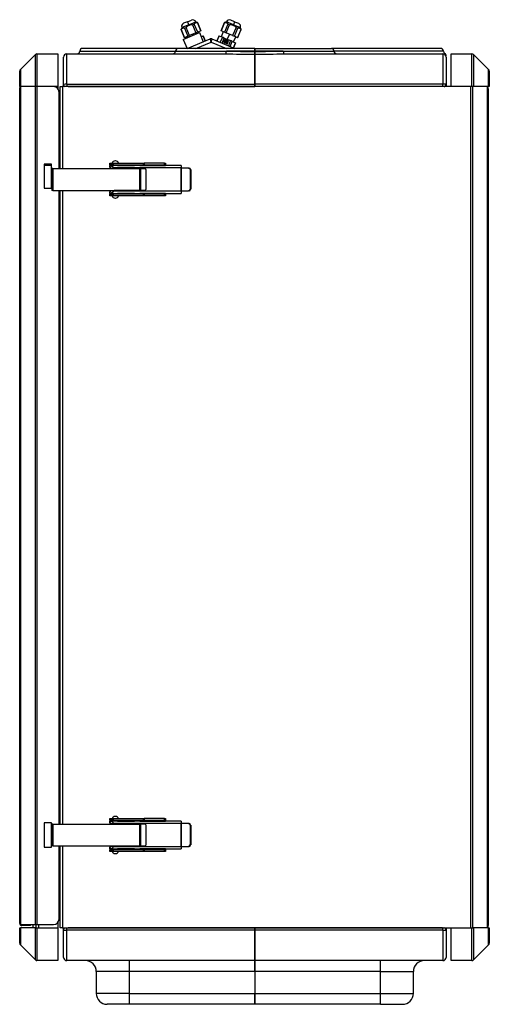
# Model space of a CAD drawing. Header units: millimetres. Extents: x 0 to 821, y 0 to 1422.
# Tile 9 of 13: x 50 to 136, y 1082 to 1262. Entities that reach past the tile are written whole.
import ezdxf

# ---------------------------------------------------------------- set-up
doc = ezdxf.new("R2010")
doc.units = ezdxf.units.MM
for name, color, linetype in [('BURTA', 7, 'Continuous'), ('Domyślne', 7, 'Continuous'), ('DRZWI_PIANKOWE1', 7, 'Continuous'), ('DŁAWIK_PG7', 7, 'Continuous'), ('KEYSTONE', 7, 'Continuous'), ('OBUDOWA', 7, 'Continuous'), ('POKRYWKA_2X', 7, 'Continuous'), ('POKRYWKA_T2', 7, 'Continuous'), ('RAMKA_DRZWI_2', 7, 'Continuous'), ('SZKIELET_CZ11_13', 7, 'Continuous'), ('SZKIELET_CZ22_13', 7, 'Continuous')]:
    doc.layers.add(name, color=color, linetype=linetype)

# ---------------------------------------------------------------- blocks, each defined once
blk = doc.blocks.new('SE1')
at = {"layer": 'BURTA', "color": 7, "linetype": 'Continuous'}
for p, q in [((55.83, 1234.75), (55.64, 1234.75)), ((55.64, 1234.75), (55.64, 1230.75)), ((55.83, 1234.75), (55.83, 1230.75)), ((55.83, 1234.75), (71.63, 1234.75)), ((66.22, 1235), (66.22, 1235.3)), ((66.3, 1235.3), (66.22, 1235.3)), ((66.22, 1235), (66.3, 1235)), ((66.25, 1235.45), (66.25, 1235.75)), ((66.25, 1235.75), (66.85, 1235.75)), ((66.25, 1235.45), (66.25, 1235.31)), ((66.85, 1235.45), (66.25, 1235.45)), ((66.25, 1235.31), (66.85, 1235.31)), ((66.25, 1235.31), (66.25, 1235.3)), ((66.25, 1235), (66.25, 1234.75)), ((79.27, 1235.3), (66.3, 1235.3)), ((66.39, 1234.86), (66.39, 1234.79)), ((67.02, 1234.79), (66.39, 1234.79)), ((66.85, 1235.75), (72.38, 1235.75)), ((66.85, 1235.75), (66.85, 1235.45)), ((66.85, 1235.45), (72.38, 1235.45)), ((66.85, 1235.45), (66.85, 1235.3)), ((66.85, 1234.79), (66.85, 1234.75)), ((79.27, 1234.86), (67.02, 1234.86)), ((67.02, 1234.79), (67.02, 1234.86)), ((67.02, 1234.79), (72.62, 1234.79)), ((67.28, 1236.15), (67.21, 1236.15)), ((67.65, 1235.3), (67.65, 1235.45)), ((67.65, 1235.31), (70.74, 1235.31)), ((67.65, 1234.75), (67.65, 1234.79)), ((70.74, 1235.37), (71.74, 1235.37)), ((70.74, 1235.37), (70.74, 1235.3)), ((70.84, 1234.79), (70.84, 1234.75)), ((71.89, 1234.75), (71.63, 1234.75)), ((71.63, 1234.75), (71.63, 1230.75)), ((71.64, 1234.75), (71.64, 1234.79)), ((71.74, 1235.3), (71.74, 1235.37)), ((71.74, 1235.31), (76.41, 1235.31)), ((71.89, 1230.75), (71.89, 1234.75)), ((72.38, 1235.75), (72.53, 1235.75)), ((72.38, 1235.45), (72.38, 1235.75)), ((72.53, 1235.45), (72.38, 1235.45)), ((76.26, 1235.75), (72.53, 1235.75)), ((72.53, 1235.75), (72.53, 1235.45)), ((72.53, 1235.45), (76.26, 1235.45)), ((76.26, 1235.75), (76.41, 1235.75)), ((76.26, 1235.45), (76.26, 1235.75)), ((76.41, 1235.45), (76.26, 1235.45)), ((76.41, 1235.75), (76.41, 1235.45)), ((76.41, 1235.31), (76.41, 1235.45)), ((76.41, 1235.3), (76.41, 1235.31)), ((79.27, 1235.3), (79.27, 1234.86)), ((79.27, 1234.85), (79.27, 1234.86)), ((79.28, 1234.85), (79.27, 1234.85)), ((79.28, 1230.65), (79.28, 1234.85)), ((79.33, 1234.85), (79.28, 1234.85)), ((79.33, 1230.65), (79.33, 1234.85)), ((80.63, 1234.85), (79.33, 1234.85)), ((80.63, 1234.85), (80.73, 1234.85)), ((72.82, 1234.59), (72.82, 1230.91)), ((80.91, 1234.55), (80.91, 1230.95)), ((81.02, 1234.55), (80.91, 1234.55)), ((81.02, 1234.55), (81.02, 1230.95)), ((55.83, 1230.75), (55.64, 1230.75)), ((55.83, 1230.75), (71.63, 1230.75)), ((66.22, 1230.2), (66.22, 1230.5)), ((66.3, 1230.5), (66.22, 1230.5)), ((66.3, 1230.2), (66.22, 1230.2)), ((66.25, 1230.75), (66.25, 1230.5)), ((66.25, 1230.2), (66.25, 1230.2)), ((66.85, 1230.2), (66.25, 1230.2)), ((66.25, 1230.2), (66.25, 1230.05)), ((66.25, 1229.75), (66.25, 1230.05)), ((66.25, 1230.05), (66.85, 1230.05)), ((66.85, 1229.75), (66.25, 1229.75)), ((66.3, 1230.2), (79.27, 1230.2)), ((66.39, 1230.71), (66.39, 1230.65)), ((66.39, 1230.71), (67.02, 1230.71)), ((66.85, 1230.75), (66.85, 1230.71)), ((66.85, 1230.2), (66.85, 1230.05)), ((72.38, 1230.05), (66.85, 1230.05)), ((66.85, 1230.05), (66.85, 1229.75)), ((72.38, 1229.75), (66.85, 1229.75)), ((72.62, 1230.71), (67.02, 1230.71)), ((67.02, 1230.65), (67.02, 1230.71)), ((67.02, 1230.65), (79.27, 1230.65)), ((67.21, 1229.35), (67.28, 1229.35)), ((67.65, 1230.71), (67.65, 1230.75)), ((70.74, 1230.2), (67.65, 1230.2)), ((67.65, 1230.05), (67.65, 1230.2)), ((70.74, 1230.2), (70.74, 1230.13)), ((70.74, 1230.13), (71.74, 1230.13)), ((70.84, 1230.75), (70.84, 1230.71)), ((71.89, 1230.75), (71.63, 1230.75)), ((71.64, 1230.71), (71.64, 1230.75)), ((76.41, 1230.2), (71.74, 1230.2)), ((71.74, 1230.13), (71.74, 1230.2)), ((72.38, 1230.05), (72.53, 1230.05)), ((72.38, 1229.75), (72.38, 1230.05)), ((72.53, 1229.75), (72.38, 1229.75)), ((76.26, 1230.05), (72.53, 1230.05)), ((72.53, 1230.05), (72.53, 1229.75)), ((76.26, 1229.75), (72.53, 1229.75)), ((76.26, 1230.05), (76.41, 1230.05)), ((76.26, 1229.75), (76.26, 1230.05)), ((76.41, 1229.75), (76.26, 1229.75)), ((76.41, 1230.2), (76.41, 1230.2)), ((76.41, 1230.05), (76.41, 1230.2)), ((76.41, 1230.05), (76.41, 1229.75)), ((79.27, 1230.65), (79.28, 1230.65)), ((79.27, 1230.65), (79.27, 1230.65)), ((79.27, 1230.65), (79.27, 1230.2)), ((79.28, 1230.65), (79.33, 1230.65)), ((79.33, 1230.65), (80.63, 1230.65)), ((80.73, 1230.65), (80.63, 1230.65)), ((80.91, 1230.95), (81.02, 1230.95)), ((66.25, 1115.45), (66.25, 1115.75)), ((66.25, 1115.75), (66.85, 1115.75)), ((66.85, 1115.75), (72.38, 1115.75)), ((66.85, 1115.75), (66.85, 1115.45)), ((67.28, 1116.15), (67.21, 1116.15)), ((72.38, 1115.75), (72.53, 1115.75)), ((72.38, 1115.45), (72.38, 1115.75)), ((76.26, 1115.75), (72.53, 1115.75)), ((72.53, 1115.75), (72.53, 1115.45)), ((76.26, 1115.75), (76.41, 1115.75)), ((76.26, 1115.45), (76.26, 1115.75)), ((76.41, 1115.75), (76.41, 1115.45)), ((55.83, 1114.75), (55.64, 1114.75)), ((55.64, 1114.75), (55.64, 1110.75)), ((55.83, 1114.75), (55.83, 1110.75)), ((55.83, 1114.75), (71.63, 1114.75)), ((66.22, 1115), (66.22, 1115.3)), ((66.3, 1115.3), (66.22, 1115.3)), ((66.22, 1115), (66.3, 1115)), ((66.25, 1115.45), (66.25, 1115.31)), ((66.85, 1115.45), (66.25, 1115.45)), ((66.25, 1115.31), (66.85, 1115.31)), ((66.25, 1115.31), (66.25, 1115.3)), ((66.25, 1115), (66.25, 1114.75)), ((79.27, 1115.3), (66.3, 1115.3)), ((66.39, 1114.86), (66.39, 1114.79)), ((67.02, 1114.79), (66.39, 1114.79)), ((66.85, 1115.45), (72.38, 1115.45)), ((66.85, 1115.45), (66.85, 1115.3)), ((66.85, 1114.79), (66.85, 1114.75)), ((79.27, 1114.86), (67.02, 1114.86)), ((67.02, 1114.79), (67.02, 1114.86)), ((67.02, 1114.79), (72.62, 1114.79)), ((67.65, 1115.3), (67.65, 1115.45)), ((67.65, 1115.31), (70.74, 1115.31)), ((67.65, 1114.75), (67.65, 1114.79)), ((70.74, 1115.37), (71.74, 1115.37)), ((70.74, 1115.37), (70.74, 1115.3)), ((70.84, 1114.79), (70.84, 1114.75)), ((71.89, 1114.75), (71.63, 1114.75)), ((71.63, 1114.75), (71.63, 1110.75)), ((71.64, 1114.75), (71.64, 1114.79)), ((71.74, 1115.3), (71.74, 1115.37)), ((71.74, 1115.31), (76.41, 1115.31)), ((71.89, 1110.75), (71.89, 1114.75)), ((72.53, 1115.45), (72.38, 1115.45)), ((72.53, 1115.45), (76.26, 1115.45)), ((72.82, 1114.59), (72.82, 1110.91)), ((76.41, 1115.45), (76.26, 1115.45)), ((76.41, 1115.31), (76.41, 1115.45)), ((76.41, 1115.3), (76.41, 1115.31)), ((79.27, 1115.3), (79.27, 1114.86)), ((79.27, 1114.85), (79.27, 1114.86)), ((79.28, 1114.85), (79.27, 1114.85)), ((79.28, 1110.65), (79.28, 1114.85)), ((79.33, 1114.85), (79.28, 1114.85)), ((79.33, 1110.65), (79.33, 1114.85)), ((80.63, 1114.85), (79.33, 1114.85)), ((80.63, 1114.85), (80.73, 1114.85)), ((80.91, 1114.55), (80.91, 1110.95)), ((81.02, 1114.55), (80.91, 1114.55)), ((81.02, 1114.55), (81.02, 1110.95)), ((55.83, 1110.75), (55.64, 1110.75)), ((55.83, 1110.75), (71.63, 1110.75)), ((66.22, 1110.2), (66.22, 1110.5)), ((66.3, 1110.5), (66.22, 1110.5)), ((66.25, 1110.75), (66.25, 1110.5)), ((66.39, 1110.71), (66.39, 1110.65)), ((66.39, 1110.71), (67.02, 1110.71)), ((66.85, 1110.75), (66.85, 1110.71)), ((72.62, 1110.71), (67.02, 1110.71)), ((67.02, 1110.65), (67.02, 1110.71)), ((67.02, 1110.65), (79.27, 1110.65)), ((67.65, 1110.71), (67.65, 1110.75)), ((70.84, 1110.75), (70.84, 1110.71)), ((71.89, 1110.75), (71.63, 1110.75)), ((71.64, 1110.71), (71.64, 1110.75)), ((79.27, 1110.65), (79.28, 1110.65)), ((79.27, 1110.65), (79.27, 1110.65)), ((79.27, 1110.65), (79.27, 1110.2)), ((79.28, 1110.65), (79.33, 1110.65)), ((79.33, 1110.65), (80.63, 1110.65)), ((80.73, 1110.65), (80.63, 1110.65)), ((80.91, 1110.95), (81.02, 1110.95)), ((66.3, 1110.2), (66.22, 1110.2)), ((66.25, 1110.2), (66.25, 1110.2)), ((66.85, 1110.2), (66.25, 1110.2)), ((66.25, 1110.2), (66.25, 1110.05)), ((66.25, 1109.75), (66.25, 1110.05)), ((66.25, 1110.05), (66.85, 1110.05)), ((66.85, 1109.75), (66.25, 1109.75)), ((66.3, 1110.2), (79.27, 1110.2)), ((66.85, 1110.2), (66.85, 1110.05)), ((72.38, 1110.05), (66.85, 1110.05)), ((66.85, 1110.05), (66.85, 1109.75)), ((72.38, 1109.75), (66.85, 1109.75)), ((67.21, 1109.35), (67.28, 1109.35)), ((70.74, 1110.2), (67.65, 1110.2)), ((67.65, 1110.05), (67.65, 1110.2)), ((70.74, 1110.2), (70.74, 1110.13)), ((70.74, 1110.13), (71.74, 1110.13)), ((76.41, 1110.2), (71.74, 1110.2)), ((71.74, 1110.13), (71.74, 1110.2)), ((72.38, 1110.05), (72.53, 1110.05)), ((72.38, 1109.75), (72.38, 1110.05)), ((72.53, 1109.75), (72.38, 1109.75)), ((76.26, 1110.05), (72.53, 1110.05)), ((72.53, 1110.05), (72.53, 1109.75)), ((76.26, 1109.75), (72.53, 1109.75)), ((76.26, 1110.05), (76.41, 1110.05)), ((76.26, 1109.75), (76.26, 1110.05)), ((76.41, 1109.75), (76.26, 1109.75)), ((76.41, 1110.2), (76.41, 1110.2)), ((76.41, 1110.05), (76.41, 1110.2)), ((76.41, 1110.05), (76.41, 1109.75))]:
    blk.add_line(p, q, dxfattribs=at)
for centre, radius, start, end in [((67.21, 1235.55), 0.6, 90, 160.5288), ((67.28, 1235.55), 0.6, 19.4712, 90), ((72.62, 1234.59), 0.2, 0, 90), ((67.21, 1229.95), 0.6, 199.4712, 270), ((67.28, 1229.95), 0.6, 270, 340.5288), ((72.62, 1230.91), 0.2, 270, 0), ((67.21, 1115.55), 0.6, 90, 160.5288), ((67.28, 1115.55), 0.6, 19.4712, 90), ((72.62, 1114.59), 0.2, 0, 90), ((72.62, 1110.91), 0.2, 270, 0), ((67.21, 1109.95), 0.6, 199.4712, 270), ((67.28, 1109.95), 0.6, 270, 340.5288)]:
    blk.add_arc(centre, radius, start, end, dxfattribs=at)
for centre, major_axis, start_param, end_param in [((80.63, 1234.55), (0, -0.3), 1.570796, 3.141593), ((80.73, 1234.55), (0, 0.3), 4.712389, 6.283185), ((80.63, 1230.95), (0, -0.3), 0, 1.570796), ((80.73, 1230.95), (0, 0.3), 3.141593, 4.712389), ((80.63, 1114.55), (0, -0.3), 1.570796, 3.141593), ((80.73, 1114.55), (0, 0.3), 4.712389, 6.283185), ((80.63, 1110.95), (0, -0.3), 0, 1.570796), ((80.73, 1110.95), (0, 0.3), 3.141593, 4.712389)]:
    blk.add_ellipse(centre, major_axis=major_axis, ratio=0.939693, start_param=start_param, end_param=end_param, dxfattribs=at)
for points, knots in [([(67.02, 1234.86), (66.99, 1234.88), (66.95, 1234.91), (66.88, 1234.96), (66.85, 1234.98), (66.75, 1235.06), (66.68, 1235.1), (66.59, 1235.17), (66.56, 1235.19), (66.5, 1235.22), (66.47, 1235.24), (66.42, 1235.27), (66.39, 1235.28), (66.34, 1235.3), (66.32, 1235.3), (66.3, 1235.3)], [0, 0, 0, 0, 0.125, 0.125, 0.25, 0.25, 0.5, 0.5, 0.625, 0.625, 0.75, 0.75, 0.875, 0.875, 1, 1, 1, 1]), ([(66.39, 1234.86), (66.39, 1234.88), (66.39, 1234.9), (66.38, 1234.93), (66.37, 1234.95), (66.35, 1234.98), (66.34, 1234.99), (66.32, 1235), (66.31, 1235), (66.3, 1235)], [0, 0, 0, 0, 0.25, 0.25, 0.5, 0.5, 0.75, 0.75, 1, 1, 1, 1]), ([(66.3, 1230.2), (66.32, 1230.2), (66.34, 1230.21), (66.39, 1230.22), (66.42, 1230.24), (66.47, 1230.27), (66.5, 1230.28), (66.56, 1230.32), (66.59, 1230.34), (66.68, 1230.4), (66.75, 1230.45), (66.85, 1230.52), (66.88, 1230.55), (66.95, 1230.6), (66.99, 1230.63), (67.02, 1230.65)], [0, 0, 0, 0, 0.125, 0.125, 0.25, 0.25, 0.375, 0.375, 0.5, 0.5, 0.75, 0.75, 0.875, 0.875, 1, 1, 1, 1]), ([(66.3, 1230.5), (66.32, 1230.5), (66.34, 1230.52), (66.37, 1230.56), (66.38, 1230.57), (66.39, 1230.61), (66.39, 1230.63), (66.39, 1230.65)], [0, 0, 0, 0, 0.5, 0.5, 0.75, 0.75, 1, 1, 1, 1]), ([(67.02, 1114.86), (66.99, 1114.88), (66.95, 1114.91), (66.88, 1114.96), (66.85, 1114.98), (66.75, 1115.06), (66.68, 1115.1), (66.59, 1115.17), (66.56, 1115.19), (66.5, 1115.22), (66.47, 1115.24), (66.42, 1115.27), (66.39, 1115.28), (66.34, 1115.3), (66.32, 1115.3), (66.3, 1115.3)], [0, 0, 0, 0, 0.125, 0.125, 0.25, 0.25, 0.5, 0.5, 0.625, 0.625, 0.75, 0.75, 0.875, 0.875, 1, 1, 1, 1]), ([(66.39, 1114.86), (66.39, 1114.88), (66.39, 1114.9), (66.38, 1114.93), (66.37, 1114.95), (66.35, 1114.98), (66.34, 1114.99), (66.32, 1115), (66.31, 1115), (66.3, 1115)], [0, 0, 0, 0, 0.25, 0.25, 0.5, 0.5, 0.75, 0.75, 1, 1, 1, 1]), ([(66.3, 1110.2), (66.32, 1110.2), (66.34, 1110.21), (66.39, 1110.22), (66.42, 1110.24), (66.47, 1110.27), (66.5, 1110.28), (66.56, 1110.32), (66.59, 1110.34), (66.68, 1110.4), (66.75, 1110.45), (66.85, 1110.52), (66.88, 1110.55), (66.95, 1110.6), (66.99, 1110.63), (67.02, 1110.65)], [0, 0, 0, 0, 0.125, 0.125, 0.25, 0.25, 0.375, 0.375, 0.5, 0.5, 0.75, 0.75, 0.875, 0.875, 1, 1, 1, 1]), ([(66.3, 1110.5), (66.32, 1110.5), (66.34, 1110.52), (66.37, 1110.56), (66.38, 1110.57), (66.39, 1110.61), (66.39, 1110.63), (66.39, 1110.65)], [0, 0, 0, 0, 0.5, 0.5, 0.75, 0.75, 1, 1, 1, 1])]:
    blk.add_open_spline(points, degree=3, knots=knots, dxfattribs=at)
at = {"layer": 'DRZWI_PIANKOWE1', "color": 7, "linetype": 'Continuous'}
for p, q in [((52.63, 1255.64), (49.87, 1252.87)), ((52.63, 1249.75), (52.63, 1255.64)), ((52.91, 1255.75), (56.75, 1255.75)), ((52.91, 1255.75), (52.91, 1249.75)), ((56.75, 1255.75), (56.75, 1249.75)), ((128.63, 1249.75), (128.63, 1255.75)), ((128.63, 1255.75), (132.47, 1255.75)), ((132.47, 1249.75), (132.47, 1255.75)), ((135.51, 1252.87), (132.75, 1255.64)), ((132.75, 1255.64), (132.75, 1249.75)), ((49.87, 1252.87), (49.87, 1249.75)), ((135.51, 1249.75), (135.51, 1252.87)), ((49.75, 1249.75), (49.75, 1252.59)), ((135.63, 1252.59), (135.63, 1249.75)), ((49.87, 1249.75), (49.75, 1249.75)), ((52.63, 1249.75), (49.87, 1249.75)), ((52.91, 1249.75), (52.63, 1249.75)), ((56.75, 1249.75), (52.91, 1249.75)), ((56.75, 1249.75), (56.75, 1249.35)), ((132.47, 1249.75), (128.63, 1249.75)), ((132.75, 1249.75), (132.47, 1249.75)), ((135.51, 1249.75), (132.75, 1249.75)), ((135.63, 1249.75), (135.51, 1249.75)), ((54.25, 1235.35), (55.55, 1235.35)), ((52.15, 1096.35), (52.15, 1095.75)), ((52.74, 1095.75), (52.74, 1096.35)), ((53.16, 1096.35), (53.16, 1095.75)), ((56.75, 1096.75), (56.75, 1095.75)), ((49.75, 1092.92), (49.75, 1095.75)), ((49.75, 1095.75), (49.87, 1095.75)), ((52.63, 1095.75), (49.87, 1095.75)), ((49.87, 1095.75), (49.87, 1092.64)), ((52.63, 1095.75), (52.91, 1095.75)), ((52.63, 1089.87), (52.63, 1095.75)), ((52.91, 1095.75), (56.75, 1095.75)), ((52.91, 1095.75), (52.91, 1089.75)), ((56.75, 1095.75), (56.75, 1089.75)), ((128.63, 1089.75), (128.63, 1095.75)), ((128.63, 1095.75), (132.47, 1095.75)), ((132.47, 1089.75), (132.47, 1095.75)), ((132.47, 1095.75), (132.75, 1095.75)), ((132.75, 1095.75), (132.75, 1089.87)), ((135.51, 1095.75), (132.75, 1095.75)), ((135.51, 1095.75), (135.63, 1095.75)), ((135.51, 1092.64), (135.51, 1095.75)), ((135.63, 1095.75), (135.63, 1092.92)), ((52.63, 1089.87), (49.87, 1092.64)), ((135.51, 1092.64), (132.75, 1089.87)), ((56.75, 1089.75), (52.91, 1089.75)), ((132.47, 1089.75), (128.63, 1089.75))]:
    blk.add_line(p, q, dxfattribs=at)
for centre, start, end in [((52.91, 1255.35), 90, 135), ((132.47, 1255.35), 45, 90), ((50.15, 1252.59), 135, 180), ((135.23, 1252.59), 0, 45), ((50.15, 1092.92), 180, 225), ((135.23, 1092.92), 315, 0), ((52.91, 1090.15), 225, 270), ((132.47, 1090.15), 270, 315)]:
    blk.add_arc(centre, 0.4, start, end, dxfattribs=at)
at = {"layer": 'DŁAWIK_PG7', "color": 7, "linetype": 'Continuous'}
for p, q in [((80.44, 1261.64), (81.16, 1261.94)), ((89.06, 1261.64), (88.34, 1261.94)), ((79.4, 1260.54), (79.27, 1260.22)), ((79.28, 1260.22), (79.27, 1260.22)), ((79.27, 1260.22), (79.89, 1258.71)), ((79.9, 1258.71), (79.28, 1260.22)), ((80.67, 1261.09), (79.4, 1260.56)), ((80.68, 1261.07), (79.4, 1260.54)), ((79.4, 1260.56), (79.4, 1260.54)), ((80.44, 1261.64), (79.72, 1261.34)), ((79.87, 1260.46), (80.19, 1260.6)), ((79.87, 1260.46), (80.49, 1258.96)), ((80.81, 1259.09), (80.19, 1260.6)), ((80.44, 1261.64), (80.67, 1261.09)), ((80.67, 1261.09), (81.95, 1261.62)), ((80.67, 1261.09), (80.68, 1261.07)), ((80.68, 1261.07), (81.95, 1261.6)), ((80.68, 1261.07), (80.73, 1260.96)), ((81.36, 1261.08), (81.68, 1261.21)), ((81.36, 1261.08), (81.99, 1259.58)), ((82.3, 1259.71), (81.68, 1261.21)), ((81.95, 1261.6), (81.95, 1261.62)), ((82.28, 1261.46), (81.95, 1261.6)), ((82.28, 1261.46), (82.27, 1261.46)), ((82.27, 1261.46), (82.89, 1259.95)), ((82.9, 1259.96), (82.28, 1261.46)), ((82.89, 1259.95), (82.3, 1259.71)), ((82.89, 1259.95), (82.9, 1259.96)), ((87.22, 1261.46), (86.6, 1259.96)), ((86.61, 1259.95), (86.6, 1259.96)), ((86.61, 1259.95), (87.23, 1261.46)), ((87.2, 1259.71), (86.61, 1259.95)), ((87.82, 1261.21), (87.2, 1259.71)), ((87.55, 1261.6), (87.22, 1261.46)), ((87.23, 1261.46), (87.22, 1261.46)), ((87.51, 1259.58), (88.14, 1261.08)), ((87.56, 1261.62), (87.55, 1261.6)), ((88.82, 1261.07), (87.55, 1261.6)), ((88.83, 1261.09), (87.56, 1261.62)), ((87.82, 1261.21), (88.14, 1261.08)), ((89.32, 1260.6), (88.69, 1259.09)), ((88.82, 1261.07), (88.78, 1260.96)), ((88.83, 1261.09), (88.82, 1261.07)), ((88.82, 1261.07), (90.1, 1260.54)), ((89.06, 1261.64), (88.83, 1261.09)), ((88.83, 1261.09), (90.11, 1260.56)), ((89.01, 1258.96), (89.63, 1260.46)), ((89.06, 1261.64), (89.78, 1261.34)), ((89.32, 1260.6), (89.63, 1260.46)), ((90.22, 1260.22), (89.6, 1258.71)), ((89.61, 1258.71), (90.23, 1260.22)), ((90.1, 1260.54), (90.11, 1260.56)), ((90.23, 1260.22), (90.1, 1260.54)), ((90.23, 1260.22), (90.22, 1260.22)), ((79.9, 1258.71), (79.89, 1258.71)), ((80.49, 1258.96), (79.9, 1258.71)), ((80.24, 1258.86), (80.32, 1258.67)), ((80.49, 1258.96), (80.81, 1259.09)), ((81.99, 1259.58), (80.81, 1259.09)), ((81.4, 1259.33), (81.48, 1259.15)), ((81.99, 1259.58), (82.3, 1259.71)), ((82.63, 1259.63), (82.55, 1259.81)), ((82.94, 1258.89), (83.28, 1259.03)), ((83.29, 1259.03), (83.28, 1259.03)), ((83.28, 1259.03), (83.66, 1258.11)), ((83.67, 1258.11), (83.29, 1259.03)), ((86.21, 1259.03), (85.83, 1258.11)), ((85.84, 1258.11), (86.23, 1259.03)), ((86.21, 1259.03), (86.23, 1259.03)), ((86.23, 1259.03), (86.81, 1258.78)), ((86.81, 1258.78), (86.43, 1257.86)), ((86.95, 1259.81), (86.57, 1258.89)), ((86.75, 1257.73), (87.13, 1258.65)), ((87.13, 1258.65), (86.81, 1258.78)), ((87.31, 1258.33), (87.11, 1258.12)), ((87.13, 1258.65), (88.31, 1258.17)), ((87.33, 1258.27), (87.15, 1258.1)), ((87.2, 1259.71), (87.51, 1259.58)), ((87.25, 1258.07), (87.35, 1258.17)), ((87.95, 1258.07), (87.31, 1258.33)), ((87.49, 1258.21), (87.33, 1258.27)), ((87.35, 1258.17), (87.45, 1258.12)), ((87.53, 1258.19), (87.39, 1257.86)), ((87.44, 1257.74), (87.61, 1258.15)), ((87.45, 1258.12), (87.49, 1258.21)), ((88.69, 1259.09), (87.51, 1259.58)), ((87.61, 1258.15), (87.53, 1258.19)), ((88.1, 1259.33), (87.72, 1258.41)), ((88.31, 1258.17), (87.93, 1257.24)), ((88.63, 1258.03), (88.31, 1258.17)), ((88.69, 1259.09), (89.01, 1258.96)), ((88.88, 1257.93), (89.26, 1258.86)), ((89.6, 1258.71), (89.01, 1258.96)), ((89.6, 1258.71), (89.61, 1258.71)), ((87.11, 1258.12), (87.11, 1257.83)), ((87.11, 1257.83), (87.74, 1257.57)), ((87.15, 1258.1), (87.15, 1257.86)), ((87.15, 1257.86), (87.44, 1257.74)), ((87.25, 1257.92), (87.25, 1258.07)), ((87.39, 1257.86), (87.25, 1257.92)), ((87.56, 1257.9), (87.49, 1257.72)), ((87.49, 1257.72), (87.72, 1257.63)), ((87.6, 1257.92), (87.56, 1257.9)), ((87.66, 1258.14), (87.58, 1257.96)), ((87.58, 1257.96), (87.6, 1257.92)), ((87.61, 1257.77), (87.63, 1257.83)), ((87.75, 1257.71), (87.61, 1257.77)), ((87.63, 1257.83), (87.66, 1257.84)), ((87.89, 1258.04), (87.66, 1258.14)), ((87.66, 1257.84), (87.79, 1257.79)), ((87.68, 1257.96), (87.71, 1258.02)), ((87.7, 1257.93), (87.68, 1257.96)), ((87.82, 1257.88), (87.7, 1257.93)), ((87.71, 1258.02), (87.85, 1257.96)), ((87.72, 1257.63), (87.75, 1257.71)), ((87.74, 1257.57), (87.95, 1258.07)), ((87.79, 1257.79), (87.82, 1257.88)), ((87.85, 1257.96), (87.89, 1258.04)), ((88.24, 1257.11), (88.63, 1258.03)), ((88.63, 1258.03), (89.22, 1257.79)), ((89.22, 1257.79), (88.83, 1256.87)), ((88.84, 1256.86), (89.23, 1257.79)), ((89.23, 1257.79), (89.22, 1257.79))]:
    blk.add_line(p, q, dxfattribs=at)
for centre, radius, start, end in [((81.39, 1261.39), 0.6, 22.5, 112.5), ((88.11, 1261.39), 0.6, 67.5, 157.5), ((79.95, 1260.79), 0.6, 112.5, 202.5), ((81.41, 1259.37), 1.73, 113.1904, 134.8477), ((81.37, 1259.35), 1.73, 90.1435, 111.8185), ((88.13, 1259.35), 1.73, 68.1904, 89.8477), ((88.1, 1259.37), 1.73, 45.1435, 66.8185), ((89.55, 1260.79), 0.6, 337.5, 67.5)]:
    blk.add_arc(centre, radius, start, end, dxfattribs=at)
for points in [[(79.28, 1260.22), (79.29, 1260.23), (79.3, 1260.25), (79.32, 1260.29), (79.34, 1260.32), (79.36, 1260.34), (79.39, 1260.37), (79.42, 1260.4), (79.46, 1260.43), (79.52, 1260.47), (79.59, 1260.48), (79.64, 1260.49), (79.69, 1260.49), (79.75, 1260.49), (79.81, 1260.48), (79.85, 1260.47), (79.87, 1260.46)], [(81.68, 1261.21), (81.69, 1261.23), (81.7, 1261.25), (81.72, 1261.28), (81.74, 1261.31), (81.77, 1261.34), (81.79, 1261.37), (81.82, 1261.39), (81.86, 1261.43), (81.92, 1261.46), (81.99, 1261.48), (82.04, 1261.49), (82.09, 1261.49), (82.15, 1261.48), (82.21, 1261.48), (82.25, 1261.46), (82.27, 1261.46)], [(87.23, 1261.46), (87.24, 1261.46), (87.27, 1261.47), (87.31, 1261.48), (87.34, 1261.48), (87.38, 1261.49), (87.42, 1261.49), (87.46, 1261.49), (87.51, 1261.48), (87.58, 1261.46), (87.64, 1261.43), (87.68, 1261.39), (87.72, 1261.36), (87.75, 1261.32), (87.79, 1261.27), (87.81, 1261.23), (87.82, 1261.21)], [(89.63, 1260.46), (89.65, 1260.47), (89.67, 1260.47), (89.71, 1260.48), (89.74, 1260.49), (89.78, 1260.49), (89.82, 1260.49), (89.86, 1260.49), (89.91, 1260.48), (89.98, 1260.47), (90.04, 1260.43), (90.08, 1260.4), (90.12, 1260.37), (90.15, 1260.33), (90.19, 1260.28), (90.21, 1260.24), (90.22, 1260.22)]]:
    blk.add_open_spline(points, degree=3, knots=[0, 0, 0, 0, 0.051689, 0.102467, 0.15248, 0.201892, 0.250872, 0.312702, 0.374698, 0.499761, 0.624551, 0.686472, 0.748336, 0.830419, 0.914056, 1, 1, 1, 1], dxfattribs=at)
at = {"layer": 'KEYSTONE', "color": 7, "linetype": 'Continuous'}
for p, q in [((79.67, 1258.4), (82.63, 1259.63)), ((79.67, 1258.4), (80.36, 1256.75)), ((82.63, 1259.63), (83.32, 1257.96))]:
    blk.add_line(p, q, dxfattribs=at)
at = {"layer": 'OBUDOWA', "color": 7, "linetype": 'Continuous'}
for p, q in [((57.15, 1249.75), (57.55, 1249.75)), ((57.15, 1234.75), (57.15, 1249.75)), ((128.63, 1249.75), (57.55, 1249.75)), ((57.55, 1249.75), (57.55, 1234.75)), ((132.27, 1095.75), (132.27, 1249.75)), ((132.55, 1249.75), (132.55, 1095.75)), ((135.31, 1249.35), (135.31, 1249.75)), ((135.31, 1096.15), (135.31, 1249.35)), ((135.31, 1249.35), (135.43, 1249.35)), ((135.43, 1249.35), (135.43, 1096.15)), ((57.15, 1114.75), (57.15, 1230.75)), ((57.55, 1230.75), (57.55, 1114.75)), ((57.15, 1095.75), (57.15, 1110.75)), ((57.55, 1110.75), (57.55, 1095.75)), ((135.31, 1095.75), (135.31, 1096.15)), ((135.31, 1096.15), (135.43, 1096.15)), ((57.55, 1095.75), (57.15, 1095.75)), ((57.55, 1095.75), (128.63, 1095.75))]:
    blk.add_line(p, q, dxfattribs=at)
for centre, start, end in [((135.03, 1249.35), 0, 45), ((135.03, 1096.15), 315, 0)]:
    blk.add_arc(centre, 0.4, start, end, dxfattribs=at)
at = {"layer": 'POKRYWKA_2X', "color": 7, "linetype": 'Continuous'}
for p, q in [((80.39, 1256.75), (84.6, 1258.49)), ((84.9, 1258.49), (89.11, 1256.75))]:
    blk.add_line(p, q, dxfattribs=at)
at = {"layer": 'POKRYWKA_T2', "color": 7, "linetype": 'Continuous'}
for p, q in [((80.39, 1256.75), (84.6, 1258.49)), ((84.9, 1258.49), (89.11, 1256.75))]:
    blk.add_line(p, q, dxfattribs=at)
at = {"layer": 'RAMKA_DRZWI_2', "color": 7, "linetype": 'Continuous'}
for p, q in [((49.87, 1249.55), (49.75, 1249.55)), ((49.75, 1096.55), (49.75, 1249.55)), ((49.87, 1249.75), (49.87, 1249.55)), ((49.87, 1249.55), (49.87, 1096.55)), ((52.63, 1096.35), (52.63, 1249.75)), ((52.91, 1249.75), (52.91, 1096.35)), ((56.95, 1234.75), (56.95, 1248.75)), ((55.55, 1235.55), (54.25, 1235.55)), ((54.25, 1235.55), (54.25, 1231.15)), ((55.55, 1231.15), (55.55, 1235.55)), ((54.25, 1231.15), (55.55, 1231.15)), ((56.95, 1114.75), (56.95, 1230.75)), ((55.55, 1114.95), (54.25, 1114.95)), ((54.25, 1114.95), (54.25, 1110.55)), ((55.55, 1110.55), (55.55, 1114.95)), ((54.25, 1110.55), (55.55, 1110.55)), ((56.95, 1097.35), (56.95, 1110.75)), ((49.87, 1096.55), (49.75, 1096.55)), ((49.87, 1096.55), (49.87, 1096.35)), ((49.87, 1096.35), (52.63, 1096.35)), ((51.75, 1096.15), (50.15, 1096.15)), ((51.75, 1096.15), (51.75, 1096.35)), ((52.63, 1096.35), (52.91, 1096.35)), ((52.91, 1096.35), (55.95, 1096.35))]:
    blk.add_line(p, q, dxfattribs=at)
for centre, radius, start, end in [((50.15, 1249.55), 0.4, 150, 180), ((55.95, 1248.75), 1, 0, 90), ((50.15, 1096.55), 0.4, 180, 270), ((55.95, 1097.35), 1, 270, 0)]:
    blk.add_arc(centre, radius, start, end, dxfattribs=at)
at = {"layer": 'SZKIELET_CZ11_13', "color": 7, "linetype": 'Continuous'}
for p, q in [((80.39, 1256.75), (84.6, 1258.49)), ((84.9, 1258.49), (89.11, 1256.75)), ((78.75, 1256.75), (61.25, 1256.75)), ((92.75, 1256.75), (78.75, 1256.75)), ((81.96, 1256.75), (84.75, 1257.91)), ((84.75, 1257.91), (87.54, 1256.75)), ((92.75, 1256.25), (92.75, 1256.75)), ((57.75, 1250.15), (57.75, 1255.15)), ((58.35, 1250.18), (58.35, 1255.75)), ((58.35, 1255.75), (87.36, 1255.75)), ((60.75, 1256.25), (78.25, 1256.25)), ((78.25, 1256.25), (87.54, 1256.25)), ((92.75, 1256.25), (87.54, 1256.25)), ((92.75, 1256.25), (92.75, 1256.18)), ((92.75, 1255.68), (92.75, 1256.18)), ((92.75, 1250.18), (92.75, 1255.68)), ((57.75, 1251.3), (57.75, 1251.32)), ((57.75, 1249.75), (57.75, 1250.15)), ((58.35, 1250.18), (92.75, 1250.18)), ((58.35, 1250.18), (58.35, 1249.75)), ((58.62, 1249.75), (58.75, 1249.75)), ((58.75, 1249.75), (58.75, 1249.75)), ((58.75, 1249.75), (92.75, 1249.75)), ((92.75, 1250.18), (92.75, 1249.75)), ((92.75, 1249.75), (92.75, 1249.75)), ((57.15, 1212.75), (56.95, 1212.75)), ((56.95, 1206.75), (57.15, 1206.75)), ((57.15, 1104.75), (56.95, 1104.75)), ((56.95, 1098.75), (57.15, 1098.75)), ((57.75, 1095.35), (57.75, 1095.75)), ((57.75, 1090.35), (57.75, 1095.35)), ((58.35, 1095.32), (58.35, 1095.75)), ((58.35, 1089.75), (58.35, 1095.32)), ((92.75, 1095.32), (58.35, 1095.32)), ((58.75, 1095.75), (58.62, 1095.75)), ((92.75, 1095.75), (58.75, 1095.75)), ((58.75, 1095.75), (58.75, 1095.75)), ((92.75, 1095.75), (92.75, 1095.75)), ((92.75, 1095.75), (92.75, 1095.32)), ((92.75, 1089.75), (92.75, 1095.32)), ((92.75, 1089.75), (58.35, 1089.75)), ((69.75, 1089.75), (69.75, 1087.75)), ((92.75, 1087.75), (92.75, 1089.75)), ((69.75, 1087.75), (63.75, 1087.75)), ((63.75, 1087.75), (63.75, 1083.75)), ((92.75, 1087.75), (69.75, 1087.75)), ((69.75, 1087.75), (69.75, 1083.75)), ((92.75, 1087.75), (92.75, 1083.75)), ((69.75, 1083.75), (63.75, 1083.75)), ((69.75, 1083.75), (92.75, 1083.75)), ((69.75, 1083.75), (69.75, 1081.75)), ((92.75, 1081.75), (92.75, 1083.75)), ((69.75, 1081.75), (65.75, 1081.75)), ((92.75, 1081.75), (69.75, 1081.75))]:
    blk.add_line(p, q, dxfattribs=at)
for centre, radius, start, end in [((84.75, 1258.12), 0.4, 67.5, 112.5), ((72.36, 1254.98), 12.73, 13.2758, 16.0018), ((89.61, 1256.95), 4.95, 161.856, 168.8664), ((61.25, 1256.25), 0.5, 90, 180), ((78.75, 1256.25), 0.5, 90, 180), ((58.35, 1255.15), 0.6, 90, 180), ((60.25, 1256.25), 0.5, 270, 0), ((77.75, 1256.25), 0.5, 270, 0), ((94.51, 1591.09), 335.41, 268.78, 269.7001), ((94.45, 1545.5), 289.33, 268.6328, 269.6638), ((58.18, 1247.34), 2.84, 98.5763, 98.7912), ((58.18, 1247.34), 2.84, 86.6614, 98.5763), ((58.14, 1250.14), 0.38, 173.0736, 249.1082), ((58.2, 1098.41), 3.09, 261.6911, 261.8878), ((58.14, 1095.37), 0.38, 110.8897, 186.9262), ((58.2, 1098.41), 3.09, 261.8878, 272.8563), ((58.35, 1090.35), 0.6, 180, 270), ((61.75, 1087.75), 2, 0, 90), ((65.75, 1083.75), 2, 180, 270)]:
    blk.add_arc(centre, radius, start, end, dxfattribs=at)
blk.add_ellipse((87.36, 1256.25), major_axis=(0, -0.5), ratio=0.359011, start_param=0, end_param=1.570796, dxfattribs=at)
at = {"layer": 'SZKIELET_CZ22_13', "color": 7, "linetype": 'Continuous'}
for p, q in [((92.75, 1256.75), (92.75, 1256.25)), ((92.75, 1256.75), (106.75, 1256.75)), ((126.75, 1256.75), (106.75, 1256.75)), ((92.75, 1256.18), (92.75, 1256.25)), ((97.95, 1256.25), (92.75, 1256.25)), ((92.75, 1256.18), (92.75, 1255.68)), ((92.75, 1255.68), (92.75, 1250.18)), ((97.95, 1256.25), (107.25, 1256.25)), ((98.13, 1255.75), (127.15, 1255.75)), ((127.25, 1256.25), (107.25, 1256.25)), ((127.15, 1255.75), (127.15, 1250.18)), ((127.75, 1255.31), (127.75, 1255.33)), ((127.75, 1255.15), (127.75, 1250.15)), ((127.15, 1250.18), (92.75, 1250.18)), ((92.75, 1249.75), (92.75, 1250.18)), ((126.95, 1249.75), (92.75, 1249.75)), ((92.75, 1249.75), (92.75, 1249.75)), ((127.08, 1249.75), (126.95, 1249.75)), ((126.95, 1249.75), (126.95, 1249.75)), ((127.15, 1249.75), (127.15, 1250.18)), ((127.4, 1249.76), (127.35, 1249.75)), ((127.71, 1250.16), (127.75, 1250.15)), ((127.75, 1250.15), (127.75, 1250.1)), ((127.75, 1250.1), (127.75, 1250.15)), ((127.75, 1250.1), (127.75, 1249.75)), ((92.75, 1095.32), (92.75, 1095.75)), ((92.75, 1095.75), (92.75, 1095.75)), ((126.95, 1095.75), (92.75, 1095.75)), ((92.75, 1095.32), (92.75, 1089.75)), ((127.15, 1095.32), (92.75, 1095.32)), ((127.08, 1095.75), (126.95, 1095.75)), ((126.95, 1095.75), (126.95, 1095.75)), ((127.15, 1095.32), (127.15, 1095.75)), ((127.15, 1095.32), (127.15, 1089.75)), ((127.74, 1095.48), (127.69, 1095.61)), ((127.75, 1095.36), (127.71, 1095.34)), ((127.74, 1095.42), (127.74, 1095.47)), ((127.75, 1095.75), (127.75, 1095.45)), ((127.75, 1095.38), (127.75, 1095.41)), ((127.75, 1095.36), (127.75, 1090.35)), ((92.75, 1089.75), (92.75, 1087.75)), ((127.15, 1089.75), (92.75, 1089.75)), ((115.75, 1087.75), (115.75, 1089.75)), ((92.75, 1087.75), (92.75, 1083.75)), ((115.75, 1087.75), (92.75, 1087.75)), ((115.75, 1087.75), (121.75, 1087.75)), ((115.75, 1083.75), (115.75, 1087.75)), ((121.75, 1083.75), (121.75, 1087.75)), ((92.75, 1083.75), (92.75, 1081.75)), ((92.75, 1083.75), (115.75, 1083.75)), ((115.75, 1083.75), (121.75, 1083.75)), ((115.75, 1081.75), (115.75, 1083.75)), ((115.75, 1081.75), (92.75, 1081.75)), ((115.75, 1081.75), (119.75, 1081.75))]:
    blk.add_line(p, q, dxfattribs=at)
for centre, radius, start, end in [((106.75, 1256.25), 0.5, 0, 90), ((126.75, 1256.25), 0.5, 0, 90), ((91.05, 1545.5), 289.32, 270.3361, 271.3672), ((90.99, 1591.09), 335.41, 270.2999, 271.22), ((107.75, 1256.25), 0.5, 180, 270), ((127.15, 1256.47), 0.716, 270.2726, 271.9538), ((127.15, 1255.15), 0.6, 0, 90), ((127.15, 1256.47), 0.716, 271.9538, 297.5065), ((127.75, 1256.25), 0.5, 180, 236.8281), ((127.17, 1255.35), 0.575, 357.8365, 57.5803), ((127.23, 1244.07), 6.12, 85.5659, 90.7898), ((127.32, 1250.12), 0.427, 301.4289, 355.3852), ((127.35, 1250.1), 0.4, 300.0009, 0), ((127.23, 1101.43), 6.1, 269.204, 274.4404), ((127.32, 1095.37), 0.387, 356.4871, 87.7453), ((127.35, 1095.35), 0.4, 0.1567, 85.4135), ((127.38, 1095.43), 0.363, 19.1008, 63.8133), ((127.35, 1095.41), 0.4, 54.9608, 60), ((127.35, 1095.41), 0.4, 0, 16.2611), ((123.75, 1087.75), 2, 90, 180), ((127.15, 1090.35), 0.6, 270, 0), ((119.75, 1083.75), 2, 270, 0)]:
    blk.add_arc(centre, radius, start, end, dxfattribs=at)
blk.add_ellipse((98.13, 1256.25), major_axis=(0, 0.5), ratio=0.359011, start_param=1.570795, end_param=3.141593, dxfattribs=at)
for points, weights in [([(127.75, 1250.15), (127.75, 1249.93), (127.6, 1249.77), (127.38, 1249.75)], [1.15278079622, 0.949073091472, 0.949073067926, 1.15278072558]), ([(127.4, 1249.76), (127.59, 1249.8), (127.71, 1249.96), (127.71, 1250.16)], [1.17927433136, 0.970721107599, 0.944128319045, 1.0994959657])]:
    blk.add_rational_spline(points, weights, degree=3, dxfattribs=at)

msp = doc.modelspace()

# ---------------------------------------------------------------- block references
at = {"layer": 'Domyślne'}
msp.add_blockref('SE1', (0, 0), dxfattribs=at)

doc.saveas('drawing.dxf')
